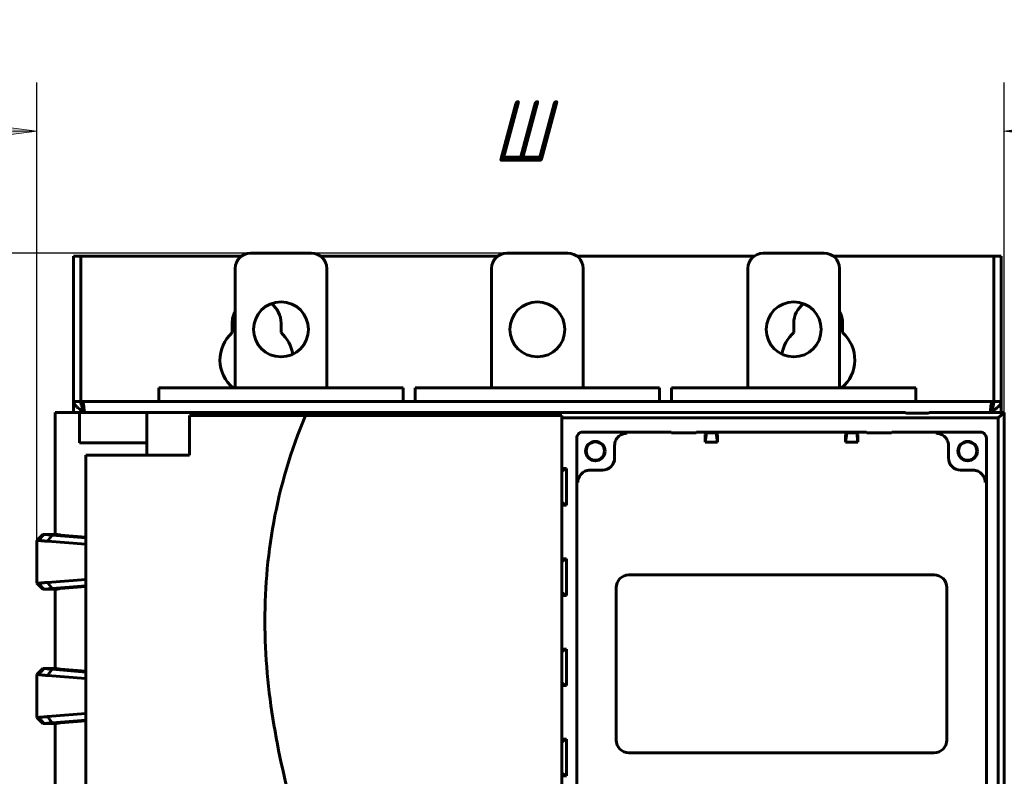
# Model space of a CAD drawing. Header units: millimetres. Extents: x 0 to 210, y 0 to 297.
# Tile 5 of 8: x 30 to 70, y 180 to 211. Entities that reach past the tile are written whole.
import ezdxf

# ---------------------------------------------------------------- set-up
doc = ezdxf.new("R2010")
doc.units = ezdxf.units.MM
doc.linetypes.add('K5LT_BASIC', pattern=[0])
doc.linetypes.add('K5LT_THIN', pattern=[0])
doc.layers.add('Системный слой', color=7, linetype='Continuous')
doc.styles.add('KDIMTEXTSTYLE', font='GOST_AU.SHX', dxfattribs={"width": 0.96, "oblique": 15, "height": 5})
doc.dimstyles.new('KDIMSTYLE (0.25)', dxfattribs={"dimtxt": 5, "dimasz": 1, "dimexe": 2, "dimexo": 0, "dimgap": 1, "dimtad": 1, "dimlfac": 4, "dimtxsty": 'KDIMTEXTSTYLE', "dimsah": 1, "dimcen": 0, "dimdle": 1, "dimadec": 0, "dimazin": 0, "dimtfac": 0.667, "dimtmove": 0, "dimatfit": 3, "dimfxl": 1, "dimtvp": 1, "dimtolj": 1, "dimtzin": 0, "dimarcsym": 0})

# ---------------------------------------------------------------- blocks, each defined once
blk = doc.blocks.new('U14')
at = {"layer": 'Системный слой', "color": 150, "linetype": 'K5LT_BASIC', "lineweight": 60, "true_color": 0x0080ff}
for p, q in [((31.47746384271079, 194.6069001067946), (31.47746384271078, 189.6068927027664)), ((31.47746384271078, 187.3569075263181), (31.47746384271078, 184.1068927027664)), ((31.47746384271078, 181.8569075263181), (31.47746384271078, 178.6068927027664))]:
    blk.add_line(p, q, dxfattribs=at)
blk = doc.blocks.new('U15')
at = {"layer": 'Системный слой', "color": 150, "linetype": 'K5LT_BASIC', "lineweight": 60, "true_color": 0x0080ff}
blk.add_line((35.22746384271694, 192.8569001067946), (35.22746384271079, 193.3569001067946), dxfattribs=at)
blk = doc.blocks.new('U16')
at = {"layer": 'Системный слой', "color": 150, "linetype": 'K5LT_BASIC', "lineweight": 60, "true_color": 0x0080ff}
blk.add_line((35.22746384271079, 193.3569001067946), (35.22746384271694, 192.8569001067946), dxfattribs=at)
blk = doc.blocks.new('U17')
at = {"layer": 'Системный слой', "color": 150, "linetype": 'K5LT_BASIC', "lineweight": 60, "true_color": 0x0080ff}
for p, q in [((46.13642060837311, 194.4819001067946), (46.17586506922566, 194.4983241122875)), ((46.17586506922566, 194.4983241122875), (46.17709333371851, 194.4987617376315)), ((46.17709333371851, 194.4987617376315), (46.17955187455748, 194.49962467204)), ((46.17955187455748, 194.49962467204), (46.18447518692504, 194.5013013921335)), ((46.18447518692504, 194.5013013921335), (46.19433220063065, 194.5044591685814)), ((46.19433220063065, 194.5044591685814), (46.21397151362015, 194.5099995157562)), ((46.21397151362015, 194.5099995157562), (46.25202112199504, 194.5180389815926)), ((46.25202112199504, 194.5180389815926), (46.25337553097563, 194.5182598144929)), ((46.25337553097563, 194.5182598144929), (46.25607083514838, 194.5186855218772)), ((46.25607083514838, 194.5186855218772), (46.26140908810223, 194.5194742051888)), ((46.26140908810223, 194.5194742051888), (46.27188977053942, 194.5208094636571)), ((46.27188977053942, 194.5208094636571), (46.29217662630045, 194.5225820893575)), ((46.29217662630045, 194.5225820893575), (46.31888959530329, 194.5233174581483))]:
    blk.add_line(p, q, dxfattribs=at)
blk = doc.blocks.new('U19')
at = {"layer": 'Системный слой', "color": 150, "linetype": 'K5LT_BASIC', "lineweight": 60, "true_color": 0x0080ff}
for p, q in [((51.23250354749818, 194.4819001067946), (51.26654346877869, 194.4917762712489)), ((51.26654346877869, 194.4917762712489), (51.26779768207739, 194.4920818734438)), ((51.26779768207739, 194.4920818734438), (51.27030700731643, 194.4926806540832)), ((51.27030700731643, 194.4926806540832), (51.27532961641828, 194.4938284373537)), ((51.27532961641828, 194.4938284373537), (51.28539358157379, 194.4959242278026)), ((51.28539358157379, 194.4959242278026), (51.30561979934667, 194.4993113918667)), ((51.30561979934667, 194.4993113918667), (51.34625700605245, 194.5028128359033)), ((51.34625700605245, 194.5028128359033), (51.35289774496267, 194.5029732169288))]:
    blk.add_line(p, q, dxfattribs=at)
blk = doc.blocks.new('U20')
at = {"layer": 'Системный слой', "color": 150, "linetype": 'K5LT_BASIC', "lineweight": 60, "true_color": 0x0080ff}
for start, end in [(0, 53.22430626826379), (151.0449756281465, 180.0000000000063)]:
    blk.add_arc((39.72746384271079, 198.2566503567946), 1, start, end, dxfattribs=at)
blk = doc.blocks.new('U21')
at = {"layer": 'Системный слой', "color": 150, "linetype": 'K5LT_BASIC', "lineweight": 60, "true_color": 0x0080ff}
for start, end in [(126.7756937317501, 180.0000000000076), (0, 28.95502437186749)]:
    blk.add_arc((62.72746384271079, 198.2566503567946), 1, start, end, dxfattribs=at)
blk = doc.blocks.new('U23')
at = {"layer": 'Системный слой', "color": 150, "linetype": 'K5LT_BASIC', "lineweight": 60, "true_color": 0x0080ff}
for start, end in [(131.8103148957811, 171.0499160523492), (309.9445051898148, 48.18968510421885)]:
    blk.add_arc((62.72746384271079, 196.7566503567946), 1.5, start, end, dxfattribs=at)
blk = doc.blocks.new('U24')
at = {"layer": 'Системный слой', "color": 150, "linetype": 'K5LT_BASIC', "lineweight": 60, "true_color": 0x0080ff}
for start, end in [(131.8103148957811, 230.0554948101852), (8.950083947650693, 48.18968510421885)]:
    blk.add_arc((39.72746384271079, 196.7566503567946), 1.5, start, end, dxfattribs=at)
blk = doc.blocks.new('U25')
at = {"layer": 'Системный слой', "color": 150, "linetype": 'K5LT_BASIC', "lineweight": 60, "true_color": 0x0080ff}
for p, q in [((39.10246384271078, 201.0066503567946), (32.67746384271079, 201.0066503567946)), ((49.60246384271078, 201.0066503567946), (42.3524638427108, 201.0066503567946)), ((60.10246384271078, 201.0066503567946), (52.8524638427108, 201.0066503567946)), ((69.77746384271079, 201.0066503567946), (63.3524638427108, 201.0066503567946))]:
    blk.add_line(p, q, dxfattribs=at)
blk = doc.blocks.new('U26')
at = {"layer": 'Системный слой', "color": 150, "linetype": 'K5LT_BASIC', "lineweight": 60, "true_color": 0x0080ff}
for p, q in [((32.60246384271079, 194.7566503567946), (32.62140098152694, 194.7450059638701)), ((32.62140098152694, 194.7450059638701), (32.62178234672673, 194.7445386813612)), ((32.62178234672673, 194.7445386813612), (32.62254507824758, 194.7435774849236)), ((32.62254507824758, 194.7435774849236), (32.62407054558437, 194.7415497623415)), ((32.62407054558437, 194.7415497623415), (32.62712149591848, 194.7370825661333)), ((32.62712149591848, 194.7370825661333), (32.63322344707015, 194.7265777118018)), ((32.63322344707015, 194.7265777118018), (32.64015839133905, 194.7122833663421)), ((32.64015839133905, 194.7122833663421), (32.64054796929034, 194.7114109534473)), ((32.64054796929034, 194.7114109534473), (32.64132712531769, 194.7096450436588)), ((32.64132712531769, 194.7096450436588), (32.64288543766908, 194.7060307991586)), ((32.64288543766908, 194.7060307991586), (32.64600206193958, 194.6984878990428)), ((32.64600206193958, 194.6984878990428), (32.65223529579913, 194.6822667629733)), ((32.65223529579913, 194.6822667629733), (32.65891047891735, 194.663482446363)), ((32.65891047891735, 194.663482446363), (32.65930449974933, 194.6623351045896)), ((32.65930449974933, 194.6623351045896), (32.66009254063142, 194.6600290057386)), ((32.66009254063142, 194.6600290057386), (32.66166861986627, 194.6553734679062)), ((32.66166861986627, 194.6553734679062), (32.66482077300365, 194.6459076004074)), ((32.66482077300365, 194.6459076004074), (32.6711250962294, 194.6265052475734)), ((32.6711250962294, 194.6265052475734), (32.67738439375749, 194.6069001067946))]:
    blk.add_line(p, q, dxfattribs=at)
blk = doc.blocks.new('U27')
at = {"layer": 'Системный слой', "color": 150, "linetype": 'K5LT_BASIC', "lineweight": 60, "true_color": 0x0080ff}
for p, q in [((69.87506870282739, 194.8096730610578), (69.85176269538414, 194.755100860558)), ((69.8931179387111, 194.8589314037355), (69.87506870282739, 194.8096730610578)), ((69.90090171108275, 194.8835605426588), (69.8931179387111, 194.8589314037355)), ((69.90445353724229, 194.8958750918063), (69.90090171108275, 194.8835605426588)), ((69.90614070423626, 194.9020323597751), (69.90445353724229, 194.8958750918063)), ((69.9069616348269, 194.9051109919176), (69.90614070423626, 194.9020323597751)), ((69.90738817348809, 194.906733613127), (69.9069616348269, 194.9051109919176)), ((69.92746384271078, 195.0566503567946), (69.90738817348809, 194.906733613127)), ((69.79012121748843, 194.6308547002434), (69.77759460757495, 194.6069001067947)), ((69.80470368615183, 194.6589691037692), (69.79012121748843, 194.6308547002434)), ((69.82971914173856, 194.7085855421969), (69.80470368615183, 194.6589691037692)), ((69.84168670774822, 194.7333936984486), (69.82971914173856, 194.7085855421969)), ((69.84749406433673, 194.7457977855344), (69.84168670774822, 194.7333936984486)), ((69.85034846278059, 194.7519998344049), (69.84749406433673, 194.7457977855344)), ((69.85176269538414, 194.755100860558), (69.85034846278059, 194.7519998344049))]:
    blk.add_line(p, q, dxfattribs=at)
blk = doc.blocks.new('U28')
at = {"layer": 'Системный слой', "color": 150, "linetype": 'K5LT_BASIC', "lineweight": 60, "true_color": 0x0080ff}
blk.add_line((32.22746384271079, 194.6069001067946), (32.22746384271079, 195.0566503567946), dxfattribs=at)
blk = doc.blocks.new('U29')
at = {"layer": 'Системный слой', "color": 150, "linetype": 'K5LT_BASIC', "lineweight": 60, "true_color": 0x0080ff}
for p, q in [((69.77754329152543, 194.6069001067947), (69.79641084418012, 194.6646247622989)), ((69.79641084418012, 194.6646247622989), (69.79680486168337, 194.6657641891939)), ((69.79680486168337, 194.6657641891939), (69.79759289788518, 194.6680307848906)), ((69.79759289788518, 194.6680307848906), (69.7991689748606, 194.6725129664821)), ((69.7991689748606, 194.6725129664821), (69.80232114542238, 194.6812574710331)), ((69.80232114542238, 194.6812574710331), (69.80862553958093, 194.6977404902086)), ((69.80862553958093, 194.6977404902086), (69.8151583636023, 194.7131475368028)), ((69.8151583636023, 194.7131475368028), (69.81554794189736, 194.7140056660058)), ((69.81554794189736, 194.7140056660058), (69.81632709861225, 194.7157002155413)), ((69.81632709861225, 194.7157002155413), (69.81788541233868, 194.7190012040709)), ((69.81788541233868, 194.7190012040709), (69.82100203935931, 194.7252405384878)), ((69.82100203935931, 194.7252405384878), (69.82723527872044, 194.7361870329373)), ((69.82723527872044, 194.7361870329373), (69.83390768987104, 194.7454638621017)), ((69.83390768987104, 194.7454638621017), (69.83429543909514, 194.7459207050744)), ((69.83429543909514, 194.7459207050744), (69.83507093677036, 194.7468065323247)), ((69.83507093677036, 194.7468065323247), (69.83662192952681, 194.7484663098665)), ((69.83662192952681, 194.7484663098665), (69.83972390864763, 194.7513348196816)), ((69.83972390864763, 194.7513348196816), (69.84592787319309, 194.7552393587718)), ((69.84592787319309, 194.7552393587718), (69.85246384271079, 194.7566503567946))]:
    blk.add_line(p, q, dxfattribs=at)
blk = doc.blocks.new('U30')
at = {"layer": 'Системный слой', "color": 150, "linetype": 'K5LT_BASIC', "lineweight": 60, "true_color": 0x0080ff}
blk.add_line((70.22746384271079, 195.0566503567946), (70.22746384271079, 194.6069001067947), dxfattribs=at)
blk = doc.blocks.new('U31')
at = {"layer": 'Системный слой', "color": 150, "linetype": 'K5LT_BASIC', "lineweight": 60, "true_color": 0x0080ff}
for p, q in [((32.53005108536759, 195.0036270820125), (32.52746384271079, 195.0566503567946)), ((32.53694739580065, 194.9543689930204), (32.53005108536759, 195.0036270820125)), ((32.54195392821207, 194.9297400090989), (32.53694739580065, 194.9543689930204)), ((32.54483585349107, 194.9174255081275), (32.54195392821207, 194.9297400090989)), ((32.5463701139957, 194.91126825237), (32.54483585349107, 194.9174255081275)), ((32.54716039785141, 194.9081896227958), (32.5463701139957, 194.91126825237)), ((32.56335885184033, 194.8543341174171), (32.54716039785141, 194.9081896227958)), ((32.58184189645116, 194.8047174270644), (32.56335885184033, 194.8543341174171)), ((32.59218330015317, 194.7799091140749), (32.58184189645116, 194.8047174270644)), ((32.59759846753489, 194.7675049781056), (32.59218330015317, 194.7799091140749)), ((32.60036335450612, 194.7613029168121), (32.59759846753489, 194.7675049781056)), ((32.60175964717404, 194.7582018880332), (32.60036335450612, 194.7613029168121)), ((32.62649466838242, 194.7059701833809), (32.60175964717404, 194.7582018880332)), ((32.67733307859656, 194.6069001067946), (32.62649466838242, 194.7059701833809))]:
    blk.add_line(p, q, dxfattribs=at)
blk = doc.blocks.new('U32')
at = {"layer": 'Системный слой', "color": 150, "linetype": 'K5LT_BASIC', "lineweight": 60, "true_color": 0x0080ff}
for p, q in [((32.22746384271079, 195.0566503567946), (32.26239683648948, 194.9430278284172)), ((32.26239683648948, 194.9430278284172), (32.26378869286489, 194.9407557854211)), ((32.26378869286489, 194.9407557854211), (32.2666511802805, 194.9362116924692)), ((32.2666511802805, 194.9362116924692), (32.27268774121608, 194.927123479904)), ((32.27268774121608, 194.927123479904), (32.28597910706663, 194.9089469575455)), ((32.28597910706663, 194.9089469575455), (32.31721001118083, 194.8725935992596)), ((32.31721001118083, 194.8725935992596), (32.36054415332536, 194.8305015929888)), ((32.36054415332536, 194.8305015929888), (32.36311969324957, 194.8282010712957)), ((32.36311969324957, 194.8282010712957), (32.36833205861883, 194.8236000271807)), ((32.36833205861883, 194.8236000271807), (32.37899646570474, 194.8143979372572)), ((32.37899646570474, 194.8143979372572), (32.40124025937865, 194.7959937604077)), ((32.40124025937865, 194.7959937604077), (32.44903795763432, 194.7591854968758)), ((32.44903795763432, 194.7591854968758), (32.50693459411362, 194.7179932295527)), ((32.50693459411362, 194.7179932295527), (32.51030654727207, 194.71567707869)), ((32.51030654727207, 194.71567707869), (32.51708334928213, 194.7110447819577)), ((32.51708334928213, 194.7110447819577), (32.53076198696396, 194.7017802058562)), ((32.53076198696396, 194.7017802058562), (32.55856700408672, 194.6832511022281)), ((32.55856700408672, 194.6832511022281), (32.61554886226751, 194.6461929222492)), ((32.61554886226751, 194.6461929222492), (32.64852133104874, 194.6250886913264)), ((32.64852133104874, 194.6250886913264), (32.66511008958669, 194.614515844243)), ((32.66511008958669, 194.614515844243), (32.67707107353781, 194.6069001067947))]:
    blk.add_line(p, q, dxfattribs=at)
blk = doc.blocks.new('U33')
at = {"layer": 'Системный слой', "color": 150, "linetype": 'K5LT_BASIC', "lineweight": 60, "true_color": 0x0080ff}
for p, q in [((69.79772242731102, 194.7919011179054), (69.7923076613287, 194.7443081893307)), ((69.80267035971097, 194.8333305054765), (69.79772242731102, 194.7919011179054)), ((69.80514432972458, 194.853162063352), (69.80267035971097, 194.8333305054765)), ((69.8063813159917, 194.8628325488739), (69.80514432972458, 194.853162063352)), ((69.80699980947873, 194.8676034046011), (69.8063813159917, 194.8628325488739)), ((69.80730905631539, 194.8699723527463), (69.80699980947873, 194.8676034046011)), ((69.81276536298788, 194.9098578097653), (69.80730905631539, 194.8699723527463)), ((69.81769148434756, 194.9424914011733), (69.81276536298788, 194.9098578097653)), ((69.82015454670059, 194.957492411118), (69.81769148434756, 194.9424914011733)), ((69.82138607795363, 194.9646447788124), (69.82015454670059, 194.957492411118)), ((69.82200184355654, 194.9681315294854), (69.82138607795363, 194.9646447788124)), ((69.82230972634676, 194.9698522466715), (69.82200184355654, 194.9681315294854)), ((69.82790103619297, 194.9983963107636), (69.82230972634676, 194.9698522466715)), ((69.83275917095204, 195.0188622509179), (69.82790103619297, 194.9983963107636)), ((69.8351882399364, 195.0275119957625), (69.83275917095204, 195.0188622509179)), ((69.83640277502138, 195.031429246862), (69.8351882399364, 195.0275119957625)), ((69.83701004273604, 195.0332844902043), (69.83640277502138, 195.031429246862)), ((69.83731367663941, 195.034186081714), (69.83701004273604, 195.0332844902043)), ((69.85246384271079, 195.0566503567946), (69.83731367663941, 195.034186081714)), ((69.77986818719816, 194.6293010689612), (69.7774903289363, 194.6069001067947)), ((69.78262047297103, 194.6551556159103), (69.77986818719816, 194.6293010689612)), ((69.78762032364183, 194.7016531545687), (69.78262047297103, 194.6551556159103)), ((69.79012023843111, 194.724543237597), (69.78762032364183, 194.7016531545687)), ((69.79137019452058, 194.7358706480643), (69.79012023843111, 194.724543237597)), ((69.79199517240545, 194.7415014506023), (69.79137019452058, 194.7358706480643)), ((69.7923076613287, 194.7443081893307), (69.79199517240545, 194.7415014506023))]:
    blk.add_line(p, q, dxfattribs=at)
blk = doc.blocks.new('U34')
at = {"layer": 'Системный слой', "color": 150, "linetype": 'K5LT_BASIC', "lineweight": 60, "true_color": 0x0080ff}
for p, q in [((32.60778484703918, 195.053849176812), (32.60246384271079, 195.0566503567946)), ((32.61270115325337, 195.0463373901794), (32.60778484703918, 195.053849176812)), ((32.61515929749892, 195.0408330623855), (32.61270115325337, 195.0463373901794)), ((32.61638836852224, 195.0376480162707), (32.61515929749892, 195.0408330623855)), ((32.61700290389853, 195.035947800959), (32.61638836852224, 195.0376480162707)), ((32.61731017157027, 195.0350708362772), (32.61700290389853, 195.035947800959)), ((32.62276545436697, 195.0165726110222), (32.61731017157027, 195.0350708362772)), ((32.62769153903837, 194.9952760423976), (32.62276545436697, 195.0165726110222)), ((32.63015458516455, 194.9830666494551), (32.62769153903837, 194.9952760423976)), ((32.63138610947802, 194.9765839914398), (32.63015458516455, 194.9830666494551)), ((32.6320018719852, 194.9732497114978), (32.63138610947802, 194.9765839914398)), ((32.63230975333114, 194.9715595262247), (32.6320018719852, 194.9732497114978)), ((32.63772237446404, 194.9394236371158), (32.63230975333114, 194.9715595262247)), ((32.64267033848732, 194.9063034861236), (32.63772237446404, 194.9394236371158)), ((32.6451443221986, 194.8885179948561), (32.64267033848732, 194.9063034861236)), ((32.64638131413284, 194.8793383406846), (32.6451443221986, 194.8885179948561)), ((32.64699981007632, 194.8746792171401), (32.64638131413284, 194.8793383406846)), ((32.64730905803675, 194.8723326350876), (32.64699981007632, 194.8746792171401)), ((32.6526200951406, 194.8303701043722), (32.64730905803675, 194.8723326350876)), ((32.65761995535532, 194.7883326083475), (32.6526200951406, 194.8303701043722)), ((32.66011988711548, 194.7665405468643), (32.65761995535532, 194.7883326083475)), ((32.66136985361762, 194.7554764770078), (32.66011988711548, 194.7665405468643)), ((32.66199483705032, 194.7499055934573), (32.66136985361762, 194.7554764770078)), ((32.66230732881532, 194.7471108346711), (32.66199483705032, 194.7499055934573)), ((32.66399524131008, 194.7319133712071), (32.66230732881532, 194.7471108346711)), ((32.66859968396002, 194.6897140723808), (32.66399524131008, 194.7319133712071)), ((32.67167036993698, 194.6611182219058), (32.66859968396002, 194.6897140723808)), ((32.67743734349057, 194.6069001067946), (32.67167036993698, 194.6611182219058))]:
    blk.add_line(p, q, dxfattribs=at)
blk = doc.blocks.new('U35')
at = {"layer": 'Системный слой', "color": 150, "linetype": 'K5LT_BASIC', "lineweight": 60, "true_color": 0x0080ff}
for p, q in [((70.00026951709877, 194.7550492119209), (70.04884225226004, 194.7921079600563)), ((70.04884225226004, 194.7921079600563), (70.09693496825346, 194.8327990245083)), ((70.09693496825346, 194.8327990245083), (70.09946900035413, 194.8350995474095)), ((70.09946900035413, 194.8350995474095), (70.10447399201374, 194.8397005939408)), ((70.10447399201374, 194.8397005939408), (70.11422803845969, 194.8489026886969)), ((70.11422803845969, 194.8489026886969), (70.13268321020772, 194.8673068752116)), ((70.13268321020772, 194.8673068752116), (70.16514847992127, 194.9041151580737)), ((70.16514847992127, 194.9041151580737), (70.1938949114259, 194.9452975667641)), ((70.1938949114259, 194.9452975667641), (70.19524677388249, 194.9475917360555)), ((70.19524677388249, 194.9475917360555), (70.1978692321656, 194.9521800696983)), ((70.1978692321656, 194.9521800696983), (70.20278781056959, 194.9613567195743)), ((70.20278781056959, 194.9613567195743), (70.2113094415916, 194.979709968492)), ((70.2113094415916, 194.979709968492), (70.22300921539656, 195.016416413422)), ((70.22300921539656, 195.016416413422), (70.22746384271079, 195.0566503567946)), ((69.77785641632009, 194.6069001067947), (69.82380978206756, 194.6362081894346)), ((69.82380978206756, 194.6362081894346), (69.84890136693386, 194.6523229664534)), ((69.84890136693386, 194.6523229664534), (69.8860769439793, 194.6764848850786)), ((69.8860769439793, 194.6764848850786), (69.94029974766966, 194.7127197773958)), ((69.94029974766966, 194.7127197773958), (69.95135039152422, 194.7203070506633)), ((69.95135039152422, 194.7203070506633), (69.9546995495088, 194.7226231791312)), ((69.9546995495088, 194.7226231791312), (69.96136259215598, 194.7272554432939)), ((69.96136259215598, 194.7272554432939), (69.97454200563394, 194.7365199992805)), ((69.97454200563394, 194.7365199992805), (70.00026951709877, 194.7550492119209))]:
    blk.add_line(p, q, dxfattribs=at)
blk = doc.blocks.new('KDIMARROW_01')
at = {"layer": 'Системный слой'}
blk.add_hatch(color=0, dxfattribs=at).paths.add_polyline_path([(0, 0), (-2.5, 0.3291312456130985), (-2.25, 2.755455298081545e-16), (-2.5, -0.3291312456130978)])
at = {"layer": 'Системный слой', "color": 0, "linetype": 'K5LT_THIN', "lineweight": 18}
for p, q in [((-2.25, 2.755455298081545e-16), (-2.5, 0.3291312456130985)), ((-2.5, 0.3291312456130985), (0, 0)), ((0, 0), (-2.5, -0.3291312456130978)), ((-2.5, -0.3291312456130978), (-2.25, 2.755455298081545e-16)), ((0, 0), (-1, 0))]:
    blk.add_line(p, q, dxfattribs=at)

msp = doc.modelspace()

# ---------------------------------------------------------------- linework, layer by layer
at = {"layer": 'Системный слой', "color": 150, "linetype": 'K5LT_BASIC', "lineweight": 60, "true_color": 0x0080ff}
for p, q in [((32.22746384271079, 201.0066503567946), (32.22746384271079, 195.0566503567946)), ((32.52746384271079, 201.0066503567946), (32.22746384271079, 201.0066503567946)), ((32.52746384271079, 195.0566503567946), (32.52746384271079, 201.0066503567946)), ((32.67746384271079, 201.0066503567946), (32.52746384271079, 201.0066503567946)), ((41.97746384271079, 201.1316503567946), (39.47746384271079, 201.1316503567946)), ((52.47746384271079, 201.1316503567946), (49.97746384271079, 201.1316503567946)), ((62.97746384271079, 201.1316503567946), (60.47746384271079, 201.1316503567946)), ((69.9274638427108, 201.0066503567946), (69.77746384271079, 201.0066503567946)), ((69.9274638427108, 201.0066503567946), (70.22746384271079, 201.0066503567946)), ((69.9274638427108, 201.0066503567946), (69.9274638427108, 195.0566503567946)), ((70.22746384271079, 195.0566503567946), (70.22746384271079, 201.0066503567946)), ((38.85246384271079, 200.5066503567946), (38.85246384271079, 195.6066503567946)), ((42.60246384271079, 200.5066503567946), (42.60246384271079, 195.6066503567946)), ((49.35246384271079, 200.5066503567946), (49.35246384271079, 195.6066503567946)), ((53.10246384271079, 200.5066503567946), (53.10246384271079, 195.6066503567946)), ((59.85246384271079, 200.5066503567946), (59.85246384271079, 195.6066503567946)), ((63.60246384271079, 200.5066503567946), (63.60246384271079, 195.6066503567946)), ((38.72746384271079, 198.2566503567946), (38.72746384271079, 197.8746843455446)), ((40.72746384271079, 197.8746843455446), (40.72746384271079, 198.2566503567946)), ((61.72746384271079, 198.2566503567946), (61.72746384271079, 197.8746843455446)), ((63.72746384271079, 197.8746843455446), (63.72746384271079, 198.2566503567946)), ((35.72746384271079, 195.0566503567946), (35.72746384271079, 195.6066503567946)), ((35.72746384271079, 195.6066503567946), (45.72746384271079, 195.6066503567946)), ((45.72746384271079, 195.0566503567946), (45.72746384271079, 195.6066503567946)), ((46.22746384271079, 195.0566503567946), (46.22746384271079, 195.6066503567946)), ((46.22746384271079, 195.6066503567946), (56.22746384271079, 195.6066503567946)), ((56.22746384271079, 195.0566503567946), (56.22746384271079, 195.6066503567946)), ((56.72746384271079, 195.0566503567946), (56.72746384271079, 195.6066503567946)), ((56.72746384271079, 195.6066503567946), (66.72746384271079, 195.6066503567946)), ((66.72746384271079, 195.0566503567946), (66.72746384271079, 195.6066503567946)), ((32.22746384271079, 195.0566503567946), (32.52746384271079, 195.0566503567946)), ((32.52746384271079, 195.0566503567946), (32.60246384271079, 195.0566503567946)), ((32.60246384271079, 194.7566503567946), (32.60246384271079, 195.0566503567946)), ((32.60246384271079, 195.0566503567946), (69.85246384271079, 195.0566503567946)), ((69.85246384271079, 195.0566503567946), (69.9274638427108, 195.0566503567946)), ((69.85246384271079, 195.0566503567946), (69.85246384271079, 194.7566503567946)), ((69.9274638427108, 195.0566503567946), (70.22746384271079, 195.0566503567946)), ((32.47746384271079, 194.6069001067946), (31.47746384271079, 194.6069001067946)), ((35.2274638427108, 194.6069001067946), (32.47746384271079, 194.6069001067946)), ((32.47746384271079, 193.3569001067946), (32.47746384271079, 194.6069001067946)), ((35.2274638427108, 194.6069001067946), (35.22746384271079, 193.3569001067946)), ((66.28996384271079, 194.6069001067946), (35.2274638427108, 194.6069001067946)), ((38.97746384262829, 194.4819001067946), (36.97746384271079, 194.4819001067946)), ((36.97746384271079, 192.8569001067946), (36.97746384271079, 194.4819001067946)), ((41.72746384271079, 194.4819001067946), (38.97746384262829, 194.4819001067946)), ((52.22746384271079, 194.4819001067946), (41.72746384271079, 194.4819001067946)), ((51.35289774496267, 194.5029732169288), (51.35289773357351, 194.4819001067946)), ((52.22746384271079, 158.0154273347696), (52.22746384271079, 194.4819001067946)), ((52.22746384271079, 194.3869776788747), (70.10246384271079, 194.3869776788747)), ((66.28996384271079, 194.5824643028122), (66.28996384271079, 194.6069001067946)), ((67.28996384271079, 194.6069001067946), (67.28996384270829, 194.5824643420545)), ((70.35246384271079, 194.6069001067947), (67.28996384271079, 194.6069001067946)), ((70.35246384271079, 194.6069001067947), (70.10246384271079, 194.3869776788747)), ((70.10246384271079, 194.3869776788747), (70.10246383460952, 157.5421403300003)), ((70.35246384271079, 132.9819001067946), (70.35246384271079, 194.6069001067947)), ((53.08808134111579, 193.7959471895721), (56.71306341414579, 193.7959471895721)), ((56.71306341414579, 193.7959471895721), (56.72746384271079, 193.7743438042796)), ((56.72746384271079, 193.7743438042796), (57.72746384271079, 193.7743438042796)), ((57.74186427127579, 193.7959471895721), (57.72746384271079, 193.7743438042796)), ((57.74186427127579, 193.7959471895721), (64.7130634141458, 193.7959471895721)), ((58.10168923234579, 193.3885965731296), (58.14861607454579, 193.7694584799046)), ((58.10168923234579, 193.5772896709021), (58.10168923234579, 193.3885965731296)), ((58.10381400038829, 193.7022468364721), (58.14861607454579, 193.7694584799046)), ((58.55631161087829, 193.7694584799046), (58.14861607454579, 193.7694584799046)), ((58.55631161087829, 193.7694584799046), (58.60323845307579, 193.3885965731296)), ((58.60111368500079, 193.7022468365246), (58.55631161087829, 193.7694584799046)), ((58.60323845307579, 193.5772896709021), (58.60323845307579, 193.3885965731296)), ((63.85168923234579, 193.3885965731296), (63.89861607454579, 193.7694584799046)), ((63.85168923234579, 193.5772896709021), (63.85168923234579, 193.3885965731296)), ((63.85381400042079, 193.7022468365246), (63.89861607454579, 193.7694584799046)), ((64.30631161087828, 193.7694584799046), (63.89861607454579, 193.7694584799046)), ((64.30631161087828, 193.7694584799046), (64.35323845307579, 193.3885965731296)), ((64.3511136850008, 193.7022468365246), (64.30631161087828, 193.7694584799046)), ((64.35323845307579, 193.5772896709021), (64.35323845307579, 193.3885965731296)), ((64.7130634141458, 193.7959471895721), (64.72746384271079, 193.7743438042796)), ((64.72746384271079, 193.7743438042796), (65.72746384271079, 193.7743438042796)), ((65.74186427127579, 193.7959471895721), (65.72746384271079, 193.7743438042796)), ((65.74186427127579, 193.7959471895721), (69.3668463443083, 193.7959471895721)), ((32.47746384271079, 193.3569001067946), (35.22746384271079, 193.3569001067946)), ((52.83816700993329, 158.7015040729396), (52.83816700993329, 193.5460328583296)), ((54.39121384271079, 193.2486411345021), (54.39121384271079, 193.2021611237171)), ((54.39121384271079, 192.7379003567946), (54.39121384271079, 193.2021611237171)), ((58.60323845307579, 193.3885965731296), (58.10168923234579, 193.3885965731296)), ((64.35323845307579, 193.3885965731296), (63.85168923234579, 193.3885965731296)), ((68.0637138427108, 193.2021611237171), (68.0637138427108, 193.2486411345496)), ((68.0637138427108, 193.2021611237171), (68.0637138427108, 192.7379003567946)), ((69.6167606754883, 193.5460328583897), (69.6167606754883, 158.7015040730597)), ((32.72746384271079, 134.6069001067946), (32.72746384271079, 192.8569001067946)), ((36.97746384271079, 192.8569001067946), (32.72746384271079, 192.8569001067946)), ((52.41496384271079, 192.3069001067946), (52.22746384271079, 192.3069001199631)), ((52.36982465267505, 192.2824556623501), (52.22746384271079, 192.178057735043)), ((52.41496384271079, 192.2824556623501), (52.36982465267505, 192.2824556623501)), ((52.41496384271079, 190.8069001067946), (52.41496384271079, 192.3069001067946)), ((53.42867781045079, 192.2379002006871), (53.38547300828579, 192.2379003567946)), ((53.46638278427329, 192.2379003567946), (53.42867781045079, 192.2379002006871)), ((53.46638278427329, 192.2379003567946), (53.89121384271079, 192.2379003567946)), ((68.5637138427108, 192.2379003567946), (68.98854490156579, 192.2379003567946)), ((69.0262498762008, 192.2379001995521), (68.98854490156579, 192.2379003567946)), ((69.06945467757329, 192.2379003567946), (69.0262498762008, 192.2379001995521)), ((52.36982465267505, 190.8313445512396), (52.22746384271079, 190.9357424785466)), ((52.22746384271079, 190.8069001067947), (52.41496384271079, 190.8069001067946)), ((52.41496384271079, 190.8313445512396), (52.36982465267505, 190.8313445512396)), ((30.72746374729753, 189.3568998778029), (30.97746365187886, 189.6069000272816)), ((31.00902825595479, 189.6069001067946), (30.97746365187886, 189.6069000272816)), ((31.09760163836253, 189.6068505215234), (31.00902825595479, 189.6069001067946)), ((31.54388557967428, 189.6069001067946), (31.09760163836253, 189.6068505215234)), ((31.35356903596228, 189.5760882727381), (31.16680326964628, 189.3264879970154)), ((31.69713407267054, 189.576888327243), (31.34364698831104, 189.576885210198)), ((31.34364698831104, 189.576885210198), (31.35356903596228, 189.5760882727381)), ((31.35356903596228, 189.5760882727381), (32.72746384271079, 189.4661337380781)), ((32.72746384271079, 189.4944295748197), (31.69713407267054, 189.576888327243)), ((30.81353659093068, 189.3569001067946), (30.72746374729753, 189.3568998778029)), ((30.72746374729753, 189.3568998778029), (30.72746384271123, 187.6069001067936)), ((31.16680326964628, 189.3264879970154), (32.72746384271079, 189.2015862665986)), ((52.41496384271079, 188.6069001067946), (52.22746384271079, 188.6069001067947)), ((52.36982465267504, 188.5824556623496), (52.22746384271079, 188.4780577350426)), ((52.41496384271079, 188.5824556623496), (52.36982465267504, 188.5824556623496)), ((52.41496384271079, 187.1069001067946), (52.41496384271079, 188.6069001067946)), ((54.97755900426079, 187.9453374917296), (67.4773686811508, 187.9453374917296)), ((30.72746384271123, 187.6069001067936), (30.81353161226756, 187.6069001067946)), ((30.72746384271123, 187.6069001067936), (30.97746365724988, 187.3569001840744)), ((32.72746384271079, 187.7622139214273), (31.16680353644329, 187.6373121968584)), ((31.16680353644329, 187.6373121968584), (31.35356824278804, 187.3877111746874)), ((30.97746365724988, 187.3569001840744), (31.00901972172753, 187.3569001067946)), ((31.00901972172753, 187.3569001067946), (31.09760080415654, 187.3569499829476)), ((31.09760080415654, 187.3569499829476), (31.54388522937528, 187.3569001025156)), ((31.35356824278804, 187.3877111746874), (31.34363775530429, 187.3869120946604)), ((31.69713375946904, 187.3869119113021), (31.34363775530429, 187.3869120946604)), ((32.72746384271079, 187.4976659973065), (31.35356824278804, 187.3877111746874)), ((31.69713375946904, 187.3869119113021), (32.72746384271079, 187.4693706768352)), ((52.36982465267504, 187.1313445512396), (52.22746384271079, 187.2357424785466)), ((52.41496384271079, 187.1313445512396), (52.36982465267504, 187.1313445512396)), ((54.45708811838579, 181.1749807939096), (54.45708811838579, 187.4248666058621)), ((67.99783956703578, 187.4248666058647), (67.99783956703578, 181.1749807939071)), ((52.22746384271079, 187.1069001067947), (52.41496384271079, 187.1069001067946)), ((52.41496384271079, 184.9069001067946), (52.22746384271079, 184.9069001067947)), ((52.36982465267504, 184.8824556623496), (52.22746384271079, 184.7780577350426)), ((52.41496384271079, 184.8824556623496), (52.36982465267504, 184.8824556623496)), ((52.41496384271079, 183.4069001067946), (52.41496384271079, 184.9069001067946)), ((30.72746374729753, 183.8568998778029), (30.97746365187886, 184.1069000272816)), ((31.00902825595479, 184.1069001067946), (30.97746365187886, 184.1069000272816)), ((31.09760163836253, 184.1068505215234), (31.00902825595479, 184.1069001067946)), ((31.54388557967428, 184.1069001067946), (31.09760163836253, 184.1068505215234)), ((31.35356903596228, 184.0760882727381), (31.16680326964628, 183.8264879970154)), ((31.69713407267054, 184.076888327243), (31.34364698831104, 184.076885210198)), ((31.34364698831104, 184.076885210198), (31.35356903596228, 184.0760882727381)), ((31.35356903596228, 184.0760882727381), (32.72746384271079, 183.9661337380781)), ((32.72746384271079, 183.9944295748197), (31.69713407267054, 184.076888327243)), ((30.81353659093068, 183.8569001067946), (30.72746374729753, 183.8568998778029)), ((30.72746374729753, 183.8568998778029), (30.72746384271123, 182.1069001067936)), ((31.16680326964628, 183.8264879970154), (32.72746384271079, 183.7015862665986)), ((52.36982465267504, 183.4313445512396), (52.22746384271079, 183.5357424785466)), ((52.22746384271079, 183.4069001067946), (52.41496384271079, 183.4069001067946)), ((52.41496384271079, 183.4313445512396), (52.36982465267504, 183.4313445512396)), ((30.72746384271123, 182.1069001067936), (30.81353161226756, 182.1069001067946)), ((30.72746384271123, 182.1069001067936), (30.97746365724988, 181.8569001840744)), ((32.72746384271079, 182.2622139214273), (31.16680353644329, 182.1373121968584)), ((31.16680353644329, 182.1373121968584), (31.35356824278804, 181.8877111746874)), ((31.35356824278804, 181.8877111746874), (31.34363775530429, 181.8869120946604)), ((31.69713375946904, 181.8869119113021), (31.34363775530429, 181.8869120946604)), ((32.72746384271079, 181.9976659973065), (31.35356824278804, 181.8877111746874)), ((31.69713375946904, 181.8869119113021), (32.72746384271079, 181.9693706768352)), ((30.97746365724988, 181.8569001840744), (31.00901972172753, 181.8569001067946)), ((31.00901972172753, 181.8569001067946), (31.09760080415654, 181.8569499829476)), ((31.09760080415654, 181.8569499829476), (31.54388522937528, 181.8569001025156)), ((52.41496384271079, 181.2069001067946), (52.22746384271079, 181.2069001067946)), ((52.36982465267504, 181.1824556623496), (52.22746384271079, 181.0780577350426)), ((52.41496384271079, 181.1824556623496), (52.36982465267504, 181.1824556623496)), ((52.41496384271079, 179.7069001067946), (52.41496384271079, 181.2069001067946)), ((67.47744481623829, 180.6545860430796), (54.97748286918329, 180.6545860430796)), ((52.36982465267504, 179.7313445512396), (52.22746384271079, 179.8357424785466)), ((52.22746384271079, 179.7069001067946), (52.41496384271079, 179.7069001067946)), ((52.41496384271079, 179.7313445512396), (52.36982465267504, 179.7313445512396))]:
    msp.add_line(p, q, dxfattribs=at)
for centre, radius in [((40.72746384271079, 198.0066503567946), 1.125), ((51.22746384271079, 198.0066503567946), 1.125), ((61.72746384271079, 198.0066503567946), 1.125), ((53.60246384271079, 193.0191503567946), 0.4), ((53.60246384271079, 193.0191503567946), 0.375), ((68.85246384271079, 193.0191503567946), 0.4), ((68.85246384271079, 193.0191503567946), 0.375)]:
    msp.add_circle(centre, radius, dxfattribs=at)
for centre, radius, start, end in [((39.47746384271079, 200.5066503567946), 0.625, 90, 180), ((41.97746384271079, 200.5066503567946), 0.625, 0, 90), ((49.97746384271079, 200.5066503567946), 0.625, 90, 180), ((52.47746384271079, 200.5066503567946), 0.625, 0, 90), ((60.47746384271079, 200.5066503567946), 0.625, 90, 180), ((62.97746384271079, 200.5066503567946), 0.625, 0, 90), ((32.67746384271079, 194.3066503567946), 0.45, 98.08744068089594, 99.24973531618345), ((69.77746384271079, 194.3066503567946), 0.45, 80.75029326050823, 81.91256176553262), ((53.89121384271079, 192.7379003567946), 0.5, 270, 0), ((68.5637138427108, 192.7379003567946), 0.5, 180, 270), ((54.97755900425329, 187.4248666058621), 0.52047088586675, 89.99999999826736, 180), ((67.47736868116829, 187.4248666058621), 0.52047088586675, 0, 90.00000000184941), ((54.97748286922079, 181.1749807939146), 0.5203947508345, 180, 269.9999999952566), ((67.47744481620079, 181.1749807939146), 0.5203947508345, 270.0000000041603, 0)]:
    msp.add_arc(centre, radius, start, end, dxfattribs=at)
msp.add_ellipse((66.78996384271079, 194.5824642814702), major_axis=(-0.5, -2.381258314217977e-15), ratio=0.01221791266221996, start_param=6.283181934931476, end_param=9.424787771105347, dxfattribs=at)
for points, knots in [([(41.727463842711, 194.4819001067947), (40.5102342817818, 191.5609609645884), (39.55629361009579, 185.7201356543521), (41.55241261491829, 175.5819358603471), (46.85140427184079, 164.4500980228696), (49.97436619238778, 156.5870373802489), (50.47689627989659, 152.920530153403)], [0.008574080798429, 0.008574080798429, 0.008574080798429, 0.008574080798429, 0.1960757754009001, 0.3835774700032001, 0.6874888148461, 0.9882398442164, 0.9882398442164, 0.9882398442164, 0.9882398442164]), ([(46.34900432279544, 194.5245429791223), (46.34714276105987, 194.5244601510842), (46.34546533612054, 194.5243913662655), (46.34080287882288, 194.5242132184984), (46.33809010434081, 194.5241163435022), (46.3323820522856, 194.5239255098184), (46.32901719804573, 194.5238194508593), (46.32216836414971, 194.5236161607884), (46.31839214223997, 194.5235098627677), (46.31211659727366, 194.5233425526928), (46.30977112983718, 194.5232817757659), (46.30735392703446, 194.5232209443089)], [0, 0, 0, 0, 0.4, 0.4, 0.8, 0.8, 1.2, 1.2, 1.6, 1.6, 1.82829246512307, 1.82829246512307, 1.82829246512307, 1.82829246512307]), ([(53.00707127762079, 192.0648716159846), (53.05694751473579, 192.1225535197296), (53.17177122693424, 192.2049614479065), (53.3092179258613, 192.2379003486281), (53.38547300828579, 192.2379003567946)], [0, 0, 0, 0, 0.5, 0.9999998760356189, 0.9999998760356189, 0.9999998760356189, 0.9999998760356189]), ([(69.06945467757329, 192.2379003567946), (69.1457097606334, 192.237900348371), (69.28315645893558, 192.2049614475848), (69.3979801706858, 192.1225535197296), (69.4478564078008, 192.0648716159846)], [1.278681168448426e-07, 1.278681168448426e-07, 1.278681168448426e-07, 1.278681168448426e-07, 0.5, 1, 1, 1, 1]), ([(31.00902825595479, 189.6069001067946), (30.98943992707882, 189.5826791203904), (30.94888321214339, 189.5318599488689), (30.8837865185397, 189.4484579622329), (30.83759553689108, 189.3882238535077), (30.81353659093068, 189.3569001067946)], [8.021861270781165e-07, 8.021861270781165e-07, 8.021861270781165e-07, 8.021861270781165e-07, 0.3333333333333, 0.6666666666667, 0.9995695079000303, 0.9995695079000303, 0.9995695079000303, 0.9995695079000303]), ([(30.81353161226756, 187.6069001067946), (30.8375809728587, 187.5755934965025), (30.88375627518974, 187.5153817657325), (30.94884658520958, 187.4319887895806), (30.98941963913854, 187.3811413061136), (31.00901972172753, 187.3569001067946)], [0.0004305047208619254, 0.0004305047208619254, 0.0004305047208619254, 0.0004305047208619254, 0.3333333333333, 0.6666666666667, 1, 1, 1, 1]), ([(31.00902825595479, 184.1069001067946), (30.98943992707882, 184.0826791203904), (30.94888321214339, 184.0318599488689), (30.8837865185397, 183.9484579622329), (30.83759553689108, 183.8882238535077), (30.81353659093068, 183.8569001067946)], [8.021861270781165e-07, 8.021861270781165e-07, 8.021861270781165e-07, 8.021861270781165e-07, 0.3333333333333, 0.6666666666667, 0.9995695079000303, 0.9995695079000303, 0.9995695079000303, 0.9995695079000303]), ([(30.81353161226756, 182.1069001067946), (30.8375809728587, 182.0755934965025), (30.88375627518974, 182.0153817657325), (30.94884658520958, 181.9319887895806), (30.98941963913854, 181.8811413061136), (31.00901972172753, 181.8569001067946)], [0.0004305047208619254, 0.0004305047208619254, 0.0004305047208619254, 0.0004305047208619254, 0.3333333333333, 0.6666666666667, 1, 1, 1, 1])]:
    msp.add_open_spline(points, degree=3, knots=knots, dxfattribs=at)
for points in [[(52.83816700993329, 193.5460328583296), (52.83816700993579, 193.6293376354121), (52.90123788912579, 193.7328763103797), (53.00477656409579, 193.7959471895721), (53.08808134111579, 193.7959471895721)], [(54.39121384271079, 193.2486411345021), (54.39121384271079, 193.3248962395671), (54.42415274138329, 193.4623429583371), (54.50656067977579, 193.5771666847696), (54.56424258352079, 193.6270429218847)], [(54.89121383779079, 193.7520000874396), (54.84451529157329, 193.7513888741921), (54.75718428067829, 193.7374083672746), (54.64585686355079, 193.6896344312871), (54.58856403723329, 193.6480731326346), (54.56424258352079, 193.6270429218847)], [(58.10381400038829, 193.7022468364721), (58.10310579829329, 193.7011843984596), (58.10221900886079, 193.6694974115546), (58.10168923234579, 193.6178826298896), (58.10168923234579, 193.5772896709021)], [(58.60323845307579, 193.5772896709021), (58.60323845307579, 193.6178826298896), (58.60270867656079, 193.6694974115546), (58.60182188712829, 193.7011843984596), (58.60111368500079, 193.7022468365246)], [(63.85381400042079, 193.7022468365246), (63.85310579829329, 193.7011843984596), (63.85221900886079, 193.6694974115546), (63.85168923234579, 193.6178826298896), (63.85168923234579, 193.5772896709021)], [(64.35323845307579, 193.5772896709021), (64.35323845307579, 193.6178826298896), (64.35270867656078, 193.6694974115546), (64.3518218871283, 193.7011843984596), (64.3511136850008, 193.7022468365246)], [(67.8906851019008, 193.6270429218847), (67.8666015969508, 193.6478673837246), (67.8096954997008, 193.6892625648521), (67.69832478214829, 193.7372677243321), (67.61066316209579, 193.7513855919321), (67.56371384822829, 193.7520000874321)], [(67.8906851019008, 193.6270429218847), (67.94836700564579, 193.5771666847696), (68.03077494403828, 193.4623429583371), (68.0637138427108, 193.3248962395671), (68.0637138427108, 193.2486411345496)], [(69.3668463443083, 193.7959471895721), (69.45015112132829, 193.7959471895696), (69.55368979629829, 193.7328763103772), (69.6167606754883, 193.6293376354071), (69.6167606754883, 193.5460328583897)], [(53.00707127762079, 192.0648716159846), (52.98624681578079, 192.0407881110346), (52.94485163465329, 191.9838820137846), (52.89684647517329, 191.8725112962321), (52.88272860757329, 191.7848496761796), (52.88211411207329, 191.7379003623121)], [(69.5728135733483, 191.7379003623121), (69.5722023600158, 191.7845989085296), (69.55822185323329, 191.8719299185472), (69.51044791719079, 191.9832573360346), (69.46888661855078, 192.0405501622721), (69.4478564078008, 192.0648716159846)], [(31.09760163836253, 189.6068505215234), (31.11223377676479, 189.604431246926), (31.14350992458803, 189.5996046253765), (31.19356416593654, 189.5931080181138), (31.24493321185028, 189.5871079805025), (31.29554366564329, 189.5816802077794), (31.32819456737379, 189.5783963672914), (31.34364698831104, 189.576885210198)], [(31.69713407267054, 189.576888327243), (31.67582615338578, 189.5802647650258), (31.63580131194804, 189.5871278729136), (31.58435391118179, 189.597204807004), (31.55627066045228, 189.6036783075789), (31.54388557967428, 189.6069001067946)], [(30.81353659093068, 189.3569001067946), (30.83860022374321, 189.3535467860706), (30.89845562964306, 189.3463029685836), (31.01744116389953, 189.3404607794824), (31.11444588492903, 189.3224487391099), (31.16680326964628, 189.3264879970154)], [(31.16680353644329, 187.6373121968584), (31.11442438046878, 187.6338230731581), (31.01744550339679, 187.6268541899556), (30.89844761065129, 187.6164939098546), (30.83859532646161, 187.6102548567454), (30.81353161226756, 187.6069001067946)], [(31.09760080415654, 187.3569499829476), (31.11723407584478, 187.3601569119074), (31.16198951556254, 187.3666322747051), (31.24452586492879, 187.3767377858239), (31.30915286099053, 187.3835223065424), (31.34363775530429, 187.3869120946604)], [(31.54388522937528, 187.3569001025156), (31.55627163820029, 187.3600882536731), (31.58435375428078, 187.3666068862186), (31.63580043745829, 187.3766838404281), (31.67582858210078, 187.3835017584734), (31.69713375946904, 187.3869119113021)], [(31.09760163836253, 184.1068505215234), (31.11223377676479, 184.104431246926), (31.14350992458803, 184.0996046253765), (31.19356416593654, 184.0931080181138), (31.24493321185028, 184.0871079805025), (31.29554366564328, 184.0816802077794), (31.32819456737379, 184.0783963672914), (31.34364698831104, 184.076885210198)], [(31.69713407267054, 184.076888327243), (31.67582615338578, 184.0802647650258), (31.63580131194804, 184.0871278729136), (31.58435391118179, 184.097204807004), (31.55627066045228, 184.1036783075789), (31.54388557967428, 184.1069001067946)], [(30.81353659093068, 183.8569001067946), (30.83860022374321, 183.8535467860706), (30.89845562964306, 183.8463029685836), (31.01744116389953, 183.8404607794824), (31.11444588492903, 183.8224487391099), (31.16680326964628, 183.8264879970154)], [(31.16680353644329, 182.1373121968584), (31.11442438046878, 182.1338230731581), (31.01744550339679, 182.1268541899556), (30.89844761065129, 182.1164939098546), (30.83859532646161, 182.1102548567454), (30.81353161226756, 182.1069001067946)], [(31.09760080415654, 181.8569499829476), (31.11723407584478, 181.8601569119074), (31.16198951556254, 181.8666322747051), (31.24452586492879, 181.8767377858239), (31.30915286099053, 181.8835223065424), (31.34363775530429, 181.8869120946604)], [(31.54388522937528, 181.8569001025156), (31.55627163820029, 181.8600882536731), (31.58435375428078, 181.8666068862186), (31.63580043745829, 181.8766838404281), (31.67582858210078, 181.8835017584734), (31.69713375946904, 181.8869119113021)]]:
    msp.add_open_spline(points, degree=3, dxfattribs=at)

# ---------------------------------------------------------------- block references
at = {"layer": 'Системный слой'}
for name in ['U25', 'U20', 'U21', 'U24', 'U23', 'U28', 'U32', 'U31', 'U34', 'U33', 'U27', 'U35', 'U30', 'U14', 'U26', 'U17', 'U19', 'U29', 'U15', 'U16']:
    msp.add_blockref(name, (0, 0), dxfattribs=at)

# ---------------------------------------------------------------- dimensions: what is measured, and where the dimension line sits
at = {"layer": 'Системный слой', "color": 7}
msp.add_linear_dim(base=(30.7274628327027, 206.1316481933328), p1=(70.35246384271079, 194.6069001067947), p2=(30.72746374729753, 189.3568998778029), location=(50.53996302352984, 206.1316492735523), text='\\H2.5;\\W0.965;\\Q15;\\H2.5;\\W0.965;\\Q15;\\Q15;Ш', dimstyle='KDIMSTYLE (0.25)', override={"dimexo": 0, "dimblk1": 'KDIMARROW_01', "dimblk2": 'KDIMARROW_01', "dimse1": 0, "dimse2": 0, "dimclrt": 7, "dimtolj": 1}, dxfattribs=at).render()
msp.add_linear_dim(base=(25.72746311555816, 124.8816503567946), p1=(49.97746384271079, 201.1316503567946), p2=(60.47746384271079, 124.8816503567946), angle=90, location=(25.72746311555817, 163.0066503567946), text='\\H2.5;\\W0.965;\\Q15;\\H2.5;\\W0.965;\\Q15;\\Q15;В', dimstyle='KDIMSTYLE (0.25)', override={"dimexo": 0, "dimblk1": 'KDIMARROW_01', "dimblk2": 'KDIMARROW_01', "dimse1": 0, "dimse2": 0, "dimclrt": 7, "dimtolj": 1}, dxfattribs=at).render()

doc.saveas('drawing.dxf')
